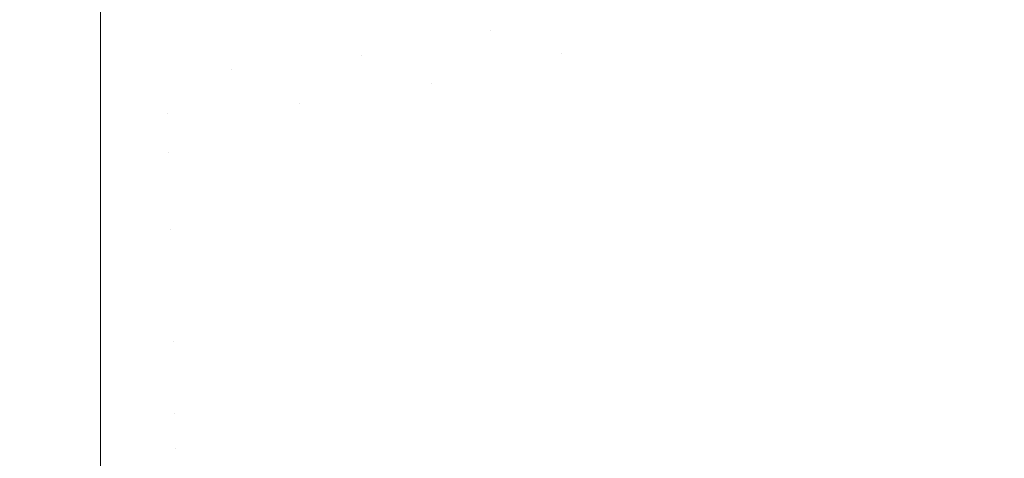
# Model space of a CAD drawing. Header units: centimetres. Extents: x -21.6 to 22.7, y 3.4 to 5.2.
# Tile 204 of 256: x 7.6651 to 7.7212, y 3.7347 to 3.7597. Entities that reach past the tile are written whole.
import ezdxf

# ---------------------------------------------------------------- set-up
doc = ezdxf.new("R2010")
doc.units = ezdxf.units.CM
doc.header["$LTSCALE"] = 2.54
doc.layers.add('Lucido design-1', color=7, linetype='Continuous')

# ---------------------------------------------------------------- blocks, each defined once
blk = doc.blocks.new('Gruppo-4-1')
at = {"color": 7, "linetype": 'Continuous', "lineweight": 9}
blk.add_3dface([(-21.503423, 5.100212, -1872.215514), (-21.503423, 3.500212, -1872.215514), (22.630348, 3.500212, -1872.215514), (22.630348, 5.100212, -1872.215514)], dxfattribs=at)
for points, invisible_edges in [([(22.630348, 5.100212, -1873.015514), (22.630348, 3.500212, -1873.015514), (7.686575, 3.600896, -1873.015514), (7.695257, 3.601786, -1873.015514)], 10), ([(22.630348, 5.100212, -1873.015514), (7.695257, 3.601786, -1873.015514), (7.700788, 3.602588, -1873.015514)], 9), ([(7.700788, 3.602588, -1873.015514), (7.70392, 3.603043, -1873.015514), (22.630348, 5.100212, -1873.015514)], 10), ([(22.630348, 5.100212, -1873.015514), (7.70392, 3.603043, -1873.015514), (7.712563, 3.604668, -1873.015514)], 9), ([(22.630348, 5.100212, -1873.015514), (7.712563, 3.604668, -1873.015514), (7.721183, 3.606664, -1873.015514)], 9), ([(7.691943, 3.759041, -1872.625555), (7.691592, 3.761275, -1872.624487), (7.698677, 3.763162, -1872.624487), (7.699142, 3.760959, -1872.625555)], 15), ([(7.684144, 3.762183, -1872.62348), (7.684381, 3.759912, -1872.624487), (7.677086, 3.759087, -1872.624487), (7.676967, 3.761372, -1872.62348)], 15), ([(7.710865, 3.76055, -1872.627877), (7.707314, 3.75911, -1872.627877), (7.706747, 3.761238, -1872.626686), (7.710244, 3.762657, -1872.626686)], 15), ([(7.669748, 3.75795, -1872.624883), (-6.542823, 3.75795, -1872.624883), (-6.542823, 3.761944, -1872.623126), (7.669748, 3.761944, -1872.623126)], 5), ([(7.676967, 3.761372, -1872.62348), (7.677086, 3.759087, -1872.624487), (7.669748, 3.75795, -1872.624883), (7.669748, 3.761944, -1872.623126)], 11), ([(7.710865, 3.76055, -1872.627877), (7.714359, 3.762112, -1872.627877), (7.715025, 3.76005, -1872.62913), (7.711478, 3.758466, -1872.62913)], 15), ([(7.71922, 3.75974, -1872.630442), (7.715683, 3.758012, -1872.630442), (7.715025, 3.76005, -1872.62913), (7.718511, 3.761753, -1872.62913)], 15), ([(7.684616, 3.757656, -1872.625555), (7.684381, 3.759912, -1872.624487), (7.691592, 3.761275, -1872.624487), (7.691943, 3.759041, -1872.625555)], 15), ([(7.703199, 3.759942, -1872.626686), (7.706747, 3.761238, -1872.626686), (7.707314, 3.75911, -1872.627877), (7.703711, 3.757794, -1872.627877)], 15), ([(7.71922, 3.75974, -1872.630442), (7.72269, 3.761584, -1872.630442), (7.723439, 3.759622, -1872.631814), (7.71992, 3.757753, -1872.631814)], 15), ([(7.695966, 3.757733, -1872.626686), (7.691943, 3.759041, -1872.625555), (7.699142, 3.760959, -1872.625555)], 11), ([(7.699142, 3.760959, -1872.625555), (7.699603, 3.758773, -1872.626686), (7.695966, 3.757733, -1872.626686)], 11), ([(7.703199, 3.759942, -1872.626686), (7.699603, 3.758773, -1872.626686), (7.699142, 3.760959, -1872.625555)], 11), ([(7.711478, 3.758466, -1872.62913), (7.707875, 3.757004, -1872.62913), (7.707314, 3.75911, -1872.627877), (7.710865, 3.76055, -1872.627877)], 15), ([(7.677204, 3.756818, -1872.625555), (7.677086, 3.759087, -1872.624487), (7.684381, 3.759912, -1872.624487), (7.684616, 3.757656, -1872.625555)], 15), ([(7.703711, 3.757794, -1872.627877), (7.700061, 3.756607, -1872.627877), (7.699603, 3.758773, -1872.626686), (7.703199, 3.759942, -1872.626686)], 15), ([(7.711478, 3.758466, -1872.62913), (7.715025, 3.76005, -1872.62913), (7.715683, 3.758012, -1872.630442), (7.712085, 3.756405, -1872.630442)], 15), ([(7.71992, 3.757753, -1872.631814), (7.716333, 3.756, -1872.631814), (7.715683, 3.758012, -1872.630442), (7.71922, 3.75974, -1872.630442)], 15), ([(7.71992, 3.757753, -1872.631814), (7.723439, 3.759622, -1872.631814), (7.724178, 3.757688, -1872.633245), (7.72061, 3.755793, -1872.633245)], 15), ([(7.669748, 3.75795, -1872.624883), (7.677086, 3.759087, -1872.624487), (7.677204, 3.756818, -1872.625555)], 11), ([(7.688584, 3.756053, -1872.626686), (7.684616, 3.757656, -1872.625555), (7.691943, 3.759041, -1872.625555)], 11), ([(7.691943, 3.759041, -1872.625555), (7.692291, 3.756825, -1872.626686), (7.688584, 3.756053, -1872.626686)], 11), ([(7.695966, 3.757733, -1872.626686), (7.692291, 3.756825, -1872.626686), (7.691943, 3.759041, -1872.625555)], 11), ([(7.703711, 3.757794, -1872.627877), (7.707314, 3.75911, -1872.627877), (7.707875, 3.757004, -1872.62913), (7.704218, 3.755668, -1872.62913)], 15), ([(7.695966, 3.757733, -1872.626686), (7.699603, 3.758773, -1872.626686), (7.700061, 3.756607, -1872.627877), (7.696368, 3.755551, -1872.627877)], 15), ([(7.712085, 3.756405, -1872.630442), (7.708429, 3.754921, -1872.630442), (7.707875, 3.757004, -1872.62913), (7.711478, 3.758466, -1872.62913)], 15), ([(-6.542823, 3.756548, -1872.625575), (-6.542823, 3.75795, -1872.624883), (7.669748, 3.75795, -1872.624883), (7.669748, 3.756548, -1872.625575)], 10), ([(7.677204, 3.756818, -1872.625555), (7.669748, 3.756548, -1872.625575), (7.669748, 3.75795, -1872.624883)], 9), ([(7.696368, 3.755551, -1872.627877), (7.692636, 3.75463, -1872.627877), (7.692291, 3.756825, -1872.626686), (7.695966, 3.757733, -1872.626686)], 15), ([(7.704218, 3.755668, -1872.62913), (7.700513, 3.754463, -1872.62913), (7.700061, 3.756607, -1872.627877), (7.703711, 3.757794, -1872.627877)], 15), ([(7.712085, 3.756405, -1872.630442), (7.715683, 3.758012, -1872.630442), (7.716333, 3.756, -1872.631814), (7.712684, 3.75437, -1872.631814)], 15), ([(7.72061, 3.755793, -1872.633245), (7.716974, 3.754017, -1872.633245), (7.716333, 3.756, -1872.631814), (7.71992, 3.757753, -1872.631814)], 15), ([(7.72061, 3.755793, -1872.633245), (7.724178, 3.757688, -1872.633245), (7.724905, 3.755784, -1872.634734), (7.721289, 3.753863, -1872.634734)], 15), ([(7.681094, 3.754922, -1872.626686), (7.677204, 3.756818, -1872.625555), (7.684616, 3.757656, -1872.625555)], 11), ([(7.684616, 3.757656, -1872.625555), (7.68485, 3.755418, -1872.626686), (7.681094, 3.754922, -1872.626686)], 11), ([(7.688584, 3.756053, -1872.626686), (7.68485, 3.755418, -1872.626686), (7.684616, 3.757656, -1872.625555)], 11), ([(7.673537, 3.754354, -1872.626686), (7.669748, 3.756548, -1872.625575), (7.677204, 3.756818, -1872.625555)], 11), ([(7.677204, 3.756818, -1872.625555), (7.677321, 3.754567, -1872.626686), (7.673537, 3.754354, -1872.626686)], 11), ([(7.681094, 3.754922, -1872.626686), (7.677321, 3.754567, -1872.626686), (7.677204, 3.756818, -1872.625555)], 11), ([(7.688584, 3.756053, -1872.626686), (7.692291, 3.756825, -1872.626686), (7.692636, 3.75463, -1872.627877), (7.688873, 3.753845, -1872.627877)], 15), ([(7.696368, 3.755551, -1872.627877), (7.700061, 3.756607, -1872.627877), (7.700513, 3.754463, -1872.62913), (7.696765, 3.753391, -1872.62913)], 15), ([(7.704218, 3.755668, -1872.62913), (7.707875, 3.757004, -1872.62913), (7.708429, 3.754921, -1872.630442), (7.704719, 3.753567, -1872.630442)], 15), ([(7.669748, 3.756548, -1872.625575), (7.669748, 3.754285, -1872.626691), (-6.542823, 3.754285, -1872.626691), (-6.542823, 3.756548, -1872.625575)], 10), ([(7.673537, 3.754354, -1872.626686), (7.669748, 3.754285, -1872.626691), (7.669748, 3.756548, -1872.625575)], 9), ([(7.688873, 3.753845, -1872.627877), (7.685081, 3.753201, -1872.627877), (7.68485, 3.755418, -1872.626686), (7.688584, 3.756053, -1872.626686)], 15), ([(7.712684, 3.75437, -1872.631814), (7.708976, 3.752866, -1872.631814), (7.708429, 3.754921, -1872.630442), (7.712085, 3.756405, -1872.630442)], 15), ([(7.712684, 3.75437, -1872.631814), (7.716333, 3.756, -1872.631814), (7.716974, 3.754017, -1872.633245), (7.713275, 3.752364, -1872.633245)], 15), ([(7.696765, 3.753391, -1872.62913), (7.692978, 3.752456, -1872.62913), (7.692636, 3.75463, -1872.627877), (7.696368, 3.755551, -1872.627877)], 15), ([(7.704719, 3.753567, -1872.630442), (7.70096, 3.752344, -1872.630442), (7.700513, 3.754463, -1872.62913), (7.704218, 3.755668, -1872.62913)], 15), ([(7.721289, 3.753863, -1872.634734), (7.717605, 3.752063, -1872.634734), (7.716974, 3.754017, -1872.633245), (7.72061, 3.755793, -1872.633245)], 15), ([(7.681267, 3.752697, -1872.627877), (7.677437, 3.752337, -1872.627877), (7.677321, 3.754567, -1872.626686), (7.681094, 3.754922, -1872.626686)], 15), ([(7.681094, 3.754922, -1872.626686), (7.68485, 3.755418, -1872.626686), (7.685081, 3.753201, -1872.627877), (7.681267, 3.752697, -1872.627877)], 15), ([(7.704719, 3.753567, -1872.630442), (7.708429, 3.754921, -1872.630442), (7.708976, 3.752866, -1872.631814), (7.705214, 3.751492, -1872.631814)], 15), ([(7.669748, 3.754037, -1872.626813), (7.673537, 3.754354, -1872.626686), (7.673595, 3.75212, -1872.627877)], 11), ([(7.669748, 3.754037, -1872.626813), (7.669748, 3.754285, -1872.626691), (7.673537, 3.754354, -1872.626686)], 10), ([(7.673537, 3.754354, -1872.626686), (7.677321, 3.754567, -1872.626686), (7.677437, 3.752337, -1872.627877), (7.673595, 3.75212, -1872.627877)], 15), ([(7.688873, 3.753845, -1872.627877), (7.692636, 3.75463, -1872.627877), (7.692978, 3.752456, -1872.62913), (7.689158, 3.75166, -1872.62913)], 15), ([(7.696765, 3.753391, -1872.62913), (7.700513, 3.754463, -1872.62913), (7.70096, 3.752344, -1872.630442), (7.697158, 3.751257, -1872.630442)], 15), ([(7.713275, 3.752364, -1872.633245), (7.709516, 3.750839, -1872.633245), (7.708976, 3.752866, -1872.631814), (7.712684, 3.75437, -1872.631814)], 15), ([(7.669748, 3.754285, -1872.626691), (7.669748, 3.754037, -1872.626813), (-6.542823, 3.754037, -1872.626813), (-6.542823, 3.754285, -1872.626691)], 10), ([(7.669748, 3.750212, -1872.628911), (-6.542823, 3.750212, -1872.628911), (-6.542823, 3.754037, -1872.626813), (7.669748, 3.754037, -1872.626813)], 5), ([(7.673595, 3.75212, -1872.627877), (7.669748, 3.750212, -1872.628911), (7.669748, 3.754037, -1872.626813)], 9), ([(7.689158, 3.75166, -1872.62913), (7.68531, 3.751006, -1872.62913), (7.685081, 3.753201, -1872.627877), (7.688873, 3.753845, -1872.627877)], 15), ([(7.713275, 3.752364, -1872.633245), (7.716974, 3.754017, -1872.633245), (7.717605, 3.752063, -1872.634734), (7.713856, 3.750388, -1872.634734)], 15), ([(7.718226, 3.750142, -1872.636279), (7.717605, 3.752063, -1872.634734), (7.721289, 3.753863, -1872.634734), (7.721958, 3.751966, -1872.636279)], 15), ([(7.681267, 3.752697, -1872.627877), (7.685081, 3.753201, -1872.627877), (7.68531, 3.751006, -1872.62913), (7.681439, 3.750495, -1872.62913)], 15), ([(7.697158, 3.751257, -1872.630442), (7.693316, 3.750308, -1872.630442), (7.692978, 3.752456, -1872.62913), (7.696765, 3.753391, -1872.62913)], 15), ([(7.705214, 3.751492, -1872.631814), (7.701402, 3.750252, -1872.631814), (7.70096, 3.752344, -1872.630442), (7.704719, 3.753567, -1872.630442)], 15), ([(7.681439, 3.750495, -1872.62913), (7.677552, 3.750129, -1872.62913), (7.677437, 3.752337, -1872.627877), (7.681267, 3.752697, -1872.627877)], 15), ([(7.705214, 3.751492, -1872.631814), (7.708976, 3.752866, -1872.631814), (7.709516, 3.750839, -1872.633245), (7.705702, 3.749446, -1872.633245)], 15), ([(7.673653, 3.749909, -1872.62913), (7.669748, 3.750212, -1872.628911), (7.673595, 3.75212, -1872.627877)], 11), ([(7.673595, 3.75212, -1872.627877), (7.677437, 3.752337, -1872.627877), (7.677552, 3.750129, -1872.62913), (7.673653, 3.749909, -1872.62913)], 15), ([(7.689158, 3.75166, -1872.62913), (7.692978, 3.752456, -1872.62913), (7.693316, 3.750308, -1872.630442), (7.68944, 3.749501, -1872.630442)], 15), ([(7.697158, 3.751257, -1872.630442), (7.70096, 3.752344, -1872.630442), (7.701402, 3.750252, -1872.631814), (7.697546, 3.749149, -1872.631814)], 15), ([(7.713856, 3.750388, -1872.634734), (7.710047, 3.748843, -1872.634734), (7.709516, 3.750839, -1872.633245), (7.713275, 3.752364, -1872.633245)], 15), ([(7.68944, 3.749501, -1872.630442), (7.685536, 3.748837, -1872.630442), (7.68531, 3.751006, -1872.62913), (7.689158, 3.75166, -1872.62913)], 15), ([(7.714428, 3.748446, -1872.636279), (7.713856, 3.750388, -1872.634734), (7.717605, 3.752063, -1872.634734), (7.718226, 3.750142, -1872.636279)], 15), ([(7.721958, 3.751966, -1872.636279), (7.722614, 3.750102, -1872.637879), (7.718835, 3.748256, -1872.637879), (7.718226, 3.750142, -1872.636279)], 15), ([(7.681439, 3.750495, -1872.62913), (7.68531, 3.751006, -1872.62913), (7.685536, 3.748837, -1872.630442), (7.681609, 3.748319, -1872.630442)], 15), ([(7.697546, 3.749149, -1872.631814), (7.693649, 3.748187, -1872.631814), (7.693316, 3.750308, -1872.630442), (7.697158, 3.751257, -1872.630442)], 15), ([(7.705702, 3.749446, -1872.633245), (7.701837, 3.748189, -1872.633245), (7.701402, 3.750252, -1872.631814), (7.705214, 3.751492, -1872.631814)], 15), ([(7.681609, 3.748319, -1872.630442), (7.677665, 3.747947, -1872.630442), (7.677552, 3.750129, -1872.62913), (7.681439, 3.750495, -1872.62913)], 15), ([(7.705702, 3.749446, -1872.633245), (7.709516, 3.750839, -1872.633245), (7.710047, 3.748843, -1872.634734), (7.706182, 3.747431, -1872.634734)], 15), ([(7.71057, 3.74688, -1872.636279), (7.710047, 3.748843, -1872.634734), (7.713856, 3.750388, -1872.634734), (7.714428, 3.748446, -1872.636279)], 15), ([(7.669748, 3.746482, -1872.631175), (-6.542823, 3.746482, -1872.631175), (-6.542823, 3.750212, -1872.628911), (7.669748, 3.750212, -1872.628911)], 5), ([(7.673709, 3.747724, -1872.630442), (7.669748, 3.746482, -1872.631175), (7.669748, 3.750212, -1872.628911), (7.673653, 3.749909, -1872.62913)], 13), ([(7.673653, 3.749909, -1872.62913), (7.677552, 3.750129, -1872.62913), (7.677665, 3.747947, -1872.630442), (7.673709, 3.747724, -1872.630442)], 15), ([(7.68944, 3.749501, -1872.630442), (7.693316, 3.750308, -1872.630442), (7.693649, 3.748187, -1872.631814), (7.689719, 3.747368, -1872.631814)], 15), ([(7.697546, 3.749149, -1872.631814), (7.701402, 3.750252, -1872.631814), (7.701837, 3.748189, -1872.633245), (7.697928, 3.747071, -1872.633245)], 15), ([(7.718226, 3.750142, -1872.636279), (7.718835, 3.748256, -1872.637879), (7.71499, 3.746538, -1872.637879), (7.714428, 3.748446, -1872.636279)], 15), ([(7.719433, 3.746406, -1872.639533), (7.718835, 3.748256, -1872.637879), (7.722614, 3.750102, -1872.637879), (7.723257, 3.748275, -1872.639533)], 15), ([(7.689719, 3.747368, -1872.631814), (7.68576, 3.746695, -1872.631814), (7.685536, 3.748837, -1872.630442), (7.68944, 3.749501, -1872.630442)], 15), ([(7.706182, 3.747431, -1872.634734), (7.702266, 3.746158, -1872.634734), (7.701837, 3.748189, -1872.633245), (7.705702, 3.749446, -1872.633245)], 15), ([(7.681609, 3.748319, -1872.630442), (7.685536, 3.748837, -1872.630442), (7.68576, 3.746695, -1872.631814), (7.681777, 3.746169, -1872.631814)], 15), ([(7.697928, 3.747071, -1872.633245), (7.693978, 3.746096, -1872.633245), (7.693649, 3.748187, -1872.631814), (7.697546, 3.749149, -1872.631814)], 15), ([(7.706655, 3.74545, -1872.636279), (7.706182, 3.747431, -1872.634734), (7.710047, 3.748843, -1872.634734), (7.71057, 3.74688, -1872.636279)], 15), ([(7.681777, 3.746169, -1872.631814), (7.677777, 3.745793, -1872.631814), (7.677665, 3.747947, -1872.630442), (7.681609, 3.748319, -1872.630442)], 15), ([(7.689994, 3.745266, -1872.633245), (7.689719, 3.747368, -1872.631814), (7.693649, 3.748187, -1872.631814), (7.693978, 3.746096, -1872.633245)], 15), ([(7.697928, 3.747071, -1872.633245), (7.701837, 3.748189, -1872.633245), (7.702266, 3.746158, -1872.634734), (7.698304, 3.745025, -1872.634734)], 15), ([(7.714428, 3.748446, -1872.636279), (7.71499, 3.746538, -1872.637879), (7.711083, 3.744953, -1872.637879), (7.71057, 3.74688, -1872.636279)], 15), ([(7.715541, 3.744667, -1872.639533), (7.71499, 3.746538, -1872.637879), (7.718835, 3.748256, -1872.637879), (7.719433, 3.746406, -1872.639533)], 15), ([(7.723257, 3.748275, -1872.639533), (7.723888, 3.746486, -1872.641239), (7.720018, 3.744595, -1872.641239), (7.719433, 3.746406, -1872.639533)], 15), ([(7.673765, 3.745567, -1872.631814), (7.669748, 3.746482, -1872.631175), (7.673709, 3.747724, -1872.630442)], 11), ([(7.673709, 3.747724, -1872.630442), (7.677665, 3.747947, -1872.630442), (7.677777, 3.745793, -1872.631814), (7.673765, 3.745567, -1872.631814)], 15), ([(7.68598, 3.744583, -1872.633245), (7.68576, 3.746695, -1872.631814), (7.689719, 3.747368, -1872.631814), (7.689994, 3.745266, -1872.633245)], 15), ([(7.698304, 3.745025, -1872.634734), (7.694302, 3.744037, -1872.634734), (7.693978, 3.746096, -1872.633245), (7.697928, 3.747071, -1872.633245)], 15), ([(7.702688, 3.74416, -1872.636279), (7.702266, 3.746158, -1872.634734), (7.706182, 3.747431, -1872.634734), (7.706655, 3.74545, -1872.636279)], 15), ([(7.669748, 3.742854, -1872.633599), (-6.542823, 3.742854, -1872.633599), (-6.542823, 3.746482, -1872.631175), (7.669748, 3.746482, -1872.631175)], 5), ([(7.669748, 3.742854, -1872.633599), (7.669748, 3.746482, -1872.631175), (7.673765, 3.745567, -1872.631814), (7.673821, 3.743439, -1872.633245)], 14), ([(7.681943, 3.74405, -1872.633245), (7.681777, 3.746169, -1872.631814), (7.68576, 3.746695, -1872.631814), (7.68598, 3.744583, -1872.633245)], 15), ([(7.71057, 3.74688, -1872.636279), (7.711083, 3.744953, -1872.637879), (7.707119, 3.743505, -1872.637879), (7.706655, 3.74545, -1872.636279)], 15), ([(7.711586, 3.743063, -1872.639533), (7.711083, 3.744953, -1872.637879), (7.71499, 3.746538, -1872.637879), (7.715541, 3.744667, -1872.639533)], 15), ([(7.72059, 3.742825, -1872.642997), (7.720018, 3.744595, -1872.641239), (7.723888, 3.746486, -1872.641239), (7.724503, 3.744737, -1872.642997)], 15), ([(7.677888, 3.743669, -1872.633245), (7.677777, 3.745793, -1872.631814), (7.681777, 3.746169, -1872.631814), (7.681943, 3.74405, -1872.633245)], 15), ([(7.693978, 3.746096, -1872.633245), (7.694302, 3.744037, -1872.634734), (7.690264, 3.743195, -1872.634734), (7.689994, 3.745266, -1872.633245)], 15), ([(7.698675, 3.743013, -1872.636279), (7.698304, 3.745025, -1872.634734), (7.702266, 3.746158, -1872.634734), (7.702688, 3.74416, -1872.636279)], 15), ([(7.719433, 3.746406, -1872.639533), (7.720018, 3.744595, -1872.641239), (7.71608, 3.742836, -1872.641239), (7.715541, 3.744667, -1872.639533)], 15), ([(7.673821, 3.743439, -1872.633245), (7.673765, 3.745567, -1872.631814), (7.677777, 3.745793, -1872.631814), (7.677888, 3.743669, -1872.633245)], 15), ([(7.706655, 3.74545, -1872.636279), (7.707119, 3.743505, -1872.637879), (7.703102, 3.742198, -1872.637879), (7.702688, 3.74416, -1872.636279)], 15), ([(7.689994, 3.745266, -1872.633245), (7.690264, 3.743195, -1872.634734), (7.686197, 3.742504, -1872.634734), (7.68598, 3.744583, -1872.633245)], 15), ([(7.69462, 3.742012, -1872.636279), (7.694302, 3.744037, -1872.634734), (7.698304, 3.745025, -1872.634734), (7.698675, 3.743013, -1872.636279)], 15), ([(7.707573, 3.741598, -1872.639533), (7.707119, 3.743505, -1872.637879), (7.711083, 3.744953, -1872.637879), (7.711586, 3.743063, -1872.639533)], 15), ([(7.68598, 3.744583, -1872.633245), (7.686197, 3.742504, -1872.634734), (7.682106, 3.741964, -1872.634734), (7.681943, 3.74405, -1872.633245)], 15), ([(7.715541, 3.744667, -1872.639533), (7.71608, 3.742836, -1872.641239), (7.712079, 3.741213, -1872.641239), (7.711586, 3.743063, -1872.639533)], 15), ([(7.716607, 3.741045, -1872.642997), (7.71608, 3.742836, -1872.641239), (7.720018, 3.744595, -1872.641239), (7.72059, 3.742825, -1872.642997)], 15), ([(7.724503, 3.744737, -1872.642997), (7.725105, 3.74303, -1872.644803), (7.721148, 3.741097, -1872.644803), (7.72059, 3.742825, -1872.642997)], 15), ([(7.677888, 3.743669, -1872.633245), (7.677996, 3.741577, -1872.634734), (7.673875, 3.741344, -1872.634734), (7.673821, 3.743439, -1872.633245)], 15), ([(7.681943, 3.74405, -1872.633245), (7.682106, 3.741964, -1872.634734), (7.677996, 3.741577, -1872.634734), (7.677888, 3.743669, -1872.633245)], 15), ([(7.69053, 3.741159, -1872.636279), (7.690264, 3.743195, -1872.634734), (7.694302, 3.744037, -1872.634734), (7.69462, 3.742012, -1872.636279)], 15), ([(7.702688, 3.74416, -1872.636279), (7.703102, 3.742198, -1872.637879), (7.699038, 3.741037, -1872.637879), (7.698675, 3.743013, -1872.636279)], 15), ([(7.673821, 3.743439, -1872.633245), (7.673875, 3.741344, -1872.634734), (7.669748, 3.742854, -1872.633599)], 11), ([(7.68641, 3.740459, -1872.636279), (7.686197, 3.742504, -1872.634734), (7.690264, 3.743195, -1872.634734), (7.69053, 3.741159, -1872.636279)], 15), ([(7.703508, 3.740275, -1872.639533), (7.703102, 3.742198, -1872.637879), (7.707119, 3.743505, -1872.637879), (7.707573, 3.741598, -1872.639533)], 15), ([(7.669748, 3.739336, -1872.636179), (-6.542823, 3.739336, -1872.636179), (-6.542823, 3.742854, -1872.633599), (7.669748, 3.742854, -1872.633599)], 5), ([(7.669748, 3.739336, -1872.636179), (7.669748, 3.742854, -1872.633599), (7.673875, 3.741344, -1872.634734)], 10), ([(7.698675, 3.743013, -1872.636279), (7.699038, 3.741037, -1872.637879), (7.694933, 3.740023, -1872.637879), (7.69462, 3.742012, -1872.636279)], 15), ([(7.711586, 3.743063, -1872.639533), (7.712079, 3.741213, -1872.641239), (7.708019, 3.73973, -1872.641239), (7.707573, 3.741598, -1872.639533)], 15), ([(7.71256, 3.739404, -1872.642997), (7.712079, 3.741213, -1872.641239), (7.71608, 3.742836, -1872.641239), (7.716607, 3.741045, -1872.642997)], 15), ([(7.72059, 3.742825, -1872.642997), (7.721148, 3.741097, -1872.644803), (7.717121, 3.739298, -1872.644803), (7.716607, 3.741045, -1872.642997)], 15), ([(7.72569, 3.741367, -1872.646657), (7.721692, 3.739413, -1872.646657), (7.721148, 3.741097, -1872.644803), (7.725105, 3.74303, -1872.644803)], 15), ([(7.682266, 3.739912, -1872.636279), (7.682106, 3.741964, -1872.634734), (7.686197, 3.742504, -1872.634734), (7.68641, 3.740459, -1872.636279)], 15), ([(7.69462, 3.742012, -1872.636279), (7.694933, 3.740023, -1872.637879), (7.690791, 3.73916, -1872.637879), (7.69053, 3.741159, -1872.636279)], 15), ([(7.699395, 3.739099, -1872.639533), (7.699038, 3.741037, -1872.637879), (7.703102, 3.742198, -1872.637879), (7.703508, 3.740275, -1872.639533)], 15), ([(7.673929, 3.739285, -1872.636279), (7.673875, 3.741344, -1872.634734), (7.677996, 3.741577, -1872.634734), (7.678103, 3.73952, -1872.636279)], 15), ([(7.678103, 3.73952, -1872.636279), (7.677996, 3.741577, -1872.634734), (7.682106, 3.741964, -1872.634734), (7.682266, 3.739912, -1872.636279)], 15), ([(7.707573, 3.741598, -1872.639533), (7.708019, 3.73973, -1872.641239), (7.703905, 3.738392, -1872.641239), (7.703508, 3.740275, -1872.639533)], 15), ([(7.673875, 3.741344, -1872.634734), (7.673929, 3.739285, -1872.636279), (7.669748, 3.739336, -1872.636179)], 11), ([(7.69053, 3.741159, -1872.636279), (7.690791, 3.73916, -1872.637879), (7.68662, 3.738451, -1872.637879), (7.68641, 3.740459, -1872.636279)], 15), ([(7.695239, 3.738073, -1872.639533), (7.694933, 3.740023, -1872.637879), (7.699038, 3.741037, -1872.637879), (7.699395, 3.739099, -1872.639533)], 15), ([(7.708454, 3.737904, -1872.642997), (7.708019, 3.73973, -1872.641239), (7.712079, 3.741213, -1872.641239), (7.71256, 3.739404, -1872.642997)], 15), ([(7.716607, 3.741045, -1872.642997), (7.717121, 3.739298, -1872.644803), (7.71303, 3.737638, -1872.644803), (7.71256, 3.739404, -1872.642997)], 15), ([(7.717121, 3.739298, -1872.644803), (7.721148, 3.741097, -1872.644803), (7.721692, 3.739413, -1872.646657), (7.717623, 3.737595, -1872.646657)], 15), ([(7.68641, 3.740459, -1872.636279), (7.68662, 3.738451, -1872.637879), (7.682423, 3.737897, -1872.637879), (7.682266, 3.739912, -1872.636279)], 15), ([(7.682266, 3.739912, -1872.636279), (7.682423, 3.737897, -1872.637879), (7.678208, 3.7375, -1872.637879), (7.678103, 3.73952, -1872.636279)], 15), ([(7.691048, 3.7372, -1872.639533), (7.690791, 3.73916, -1872.637879), (7.694933, 3.740023, -1872.637879), (7.695239, 3.738073, -1872.639533)], 15), ([(7.703508, 3.740275, -1872.639533), (7.703905, 3.738392, -1872.641239), (7.699744, 3.737202, -1872.641239), (7.699395, 3.739099, -1872.639533)], 15), ([(7.669748, 3.735933, -1872.63891), (-6.542823, 3.735933, -1872.63891), (-6.542823, 3.739336, -1872.636179), (7.669748, 3.739336, -1872.636179)], 5), ([(7.669748, 3.739336, -1872.636179), (7.673929, 3.739285, -1872.636279), (7.673981, 3.737262, -1872.637879)], 11), ([(7.673981, 3.737262, -1872.637879), (7.669748, 3.735933, -1872.63891), (7.669748, 3.739336, -1872.636179)], 9), ([(7.678103, 3.73952, -1872.636279), (7.678208, 3.7375, -1872.637879), (7.673981, 3.737262, -1872.637879), (7.673929, 3.739285, -1872.636279)], 15), ([(7.704294, 3.736551, -1872.642997), (7.703905, 3.738392, -1872.641239), (7.708019, 3.73973, -1872.641239), (7.708454, 3.737904, -1872.642997)], 15), ([(7.71256, 3.739404, -1872.642997), (7.71303, 3.737638, -1872.644803), (7.708879, 3.736122, -1872.644803), (7.708454, 3.737904, -1872.642997)], 15), ([(7.717623, 3.737595, -1872.646657), (7.713488, 3.735918, -1872.646657), (7.71303, 3.737638, -1872.644803), (7.717121, 3.739298, -1872.644803)], 15), ([(7.717623, 3.737595, -1872.646657), (7.721692, 3.739413, -1872.646657), (7.722221, 3.737775, -1872.648557), (7.71811, 3.735938, -1872.648557)], 15), ([(7.686825, 3.736482, -1872.639533), (7.68662, 3.738451, -1872.637879), (7.690791, 3.73916, -1872.637879), (7.691048, 3.7372, -1872.639533)], 15), ([(7.699395, 3.739099, -1872.639533), (7.699744, 3.737202, -1872.641239), (7.69554, 3.736164, -1872.641239), (7.695239, 3.738073, -1872.639533)], 15), ([(7.682577, 3.735921, -1872.639533), (7.682423, 3.737897, -1872.637879), (7.68662, 3.738451, -1872.637879), (7.686825, 3.736482, -1872.639533)], 15), ([(7.695239, 3.738073, -1872.639533), (7.69554, 3.736164, -1872.641239), (7.691298, 3.73528, -1872.641239), (7.691048, 3.7372, -1872.639533)], 15), ([(7.700085, 3.735348, -1872.642997), (7.699744, 3.737202, -1872.641239), (7.703905, 3.738392, -1872.641239), (7.704294, 3.736551, -1872.642997)], 15), ([(7.674033, 3.735278, -1872.639533), (7.673981, 3.737262, -1872.637879), (7.678208, 3.7375, -1872.637879), (7.678311, 3.73552, -1872.639533)], 15), ([(7.678311, 3.73552, -1872.639533), (7.678208, 3.7375, -1872.637879), (7.682423, 3.737897, -1872.637879), (7.682577, 3.735921, -1872.639533)], 15), ([(7.708454, 3.737904, -1872.642997), (7.708879, 3.736122, -1872.644803), (7.704673, 3.734754, -1872.644803), (7.704294, 3.736551, -1872.642997)], 15), ([(7.708879, 3.736122, -1872.644803), (7.71303, 3.737638, -1872.644803), (7.713488, 3.735918, -1872.646657), (7.709293, 3.734386, -1872.646657)], 15), ([(7.71811, 3.735938, -1872.648557), (7.713934, 3.734244, -1872.648557), (7.713488, 3.735918, -1872.646657), (7.717623, 3.737595, -1872.646657)], 15), ([(7.71811, 3.735938, -1872.648557), (7.722221, 3.737775, -1872.648557), (7.722735, 3.736184, -1872.6505), (7.718584, 3.73433, -1872.6505)], 15), ([(7.669748, 3.735933, -1872.63891), (7.673981, 3.737262, -1872.637879), (7.674033, 3.735278, -1872.639533)], 11), ([(7.691048, 3.7372, -1872.639533), (7.691298, 3.73528, -1872.641239), (7.687026, 3.734554, -1872.641239), (7.686825, 3.736482, -1872.639533)], 15), ([(7.695833, 3.734298, -1872.642997), (7.69554, 3.736164, -1872.641239), (7.699744, 3.737202, -1872.641239), (7.700085, 3.735348, -1872.642997)], 15), ([(7.686825, 3.736482, -1872.639533), (7.687026, 3.734554, -1872.641239), (7.682729, 3.733987, -1872.641239), (7.682577, 3.735921, -1872.639533)], 15), ([(7.704294, 3.736551, -1872.642997), (7.704673, 3.734754, -1872.644803), (7.700418, 3.733537, -1872.644803), (7.700085, 3.735348, -1872.642997)], 15), ([(7.669748, 3.732653, -1872.641786), (-6.542823, 3.732653, -1872.641786), (-6.542823, 3.735933, -1872.63891), (7.669748, 3.735933, -1872.63891)], 5), ([(7.674033, 3.735278, -1872.639533), (7.674083, 3.733336, -1872.641239), (7.669748, 3.732653, -1872.641786), (7.669748, 3.735933, -1872.63891)], 11), ([(7.682577, 3.735921, -1872.639533), (7.682729, 3.733987, -1872.641239), (7.678412, 3.733581, -1872.641239), (7.678311, 3.73552, -1872.639533)], 15), ([(7.691544, 3.733404, -1872.642997), (7.691298, 3.73528, -1872.641239), (7.69554, 3.736164, -1872.641239), (7.695833, 3.734298, -1872.642997)], 15), ([(7.709293, 3.734386, -1872.646657), (7.705043, 3.733003, -1872.646657), (7.704673, 3.734754, -1872.644803), (7.708879, 3.736122, -1872.644803)], 15), ([(7.709293, 3.734386, -1872.646657), (7.713488, 3.735918, -1872.646657), (7.713934, 3.734244, -1872.648557), (7.709696, 3.732696, -1872.648557)], 15), ([(7.718584, 3.73433, -1872.6505), (7.714367, 3.732619, -1872.6505), (7.713934, 3.734244, -1872.648557), (7.71811, 3.735938, -1872.648557)], 15), ([(7.718584, 3.73433, -1872.6505), (7.722735, 3.736184, -1872.6505), (7.723233, 3.734642, -1872.652484), (7.719043, 3.732771, -1872.652484)], 15), ([(7.678311, 3.73552, -1872.639533), (7.678412, 3.733581, -1872.641239), (7.674083, 3.733336, -1872.641239), (7.674033, 3.735278, -1872.639533)], 15), ([(7.687223, 3.732669, -1872.642997), (7.687026, 3.734554, -1872.641239), (7.691298, 3.73528, -1872.641239), (7.691544, 3.733404, -1872.642997)], 15), ([(7.700085, 3.735348, -1872.642997), (7.700418, 3.733537, -1872.644803), (7.696119, 3.732476, -1872.644803), (7.695833, 3.734298, -1872.642997)], 15), ([(7.700418, 3.733537, -1872.644803), (7.704673, 3.734754, -1872.644803), (7.705043, 3.733003, -1872.646657), (7.700743, 3.731774, -1872.646657)], 15)]:
    blk.add_3dface(points, dxfattribs=dict(at, invisible_edges=invisible_edges))
blk = doc.blocks.new('Gruppo-5-1')
at = {"color": 7}
blk.add_blockref('Gruppo-4-1', (0, 0), dxfattribs=at)

msp = doc.modelspace()

# ---------------------------------------------------------------- block references
at = {"layer": 'Lucido design-1', "color": 7}
msp.add_blockref('Gruppo-5-1', (0, 0), dxfattribs=at)

doc.saveas('drawing.dxf')
